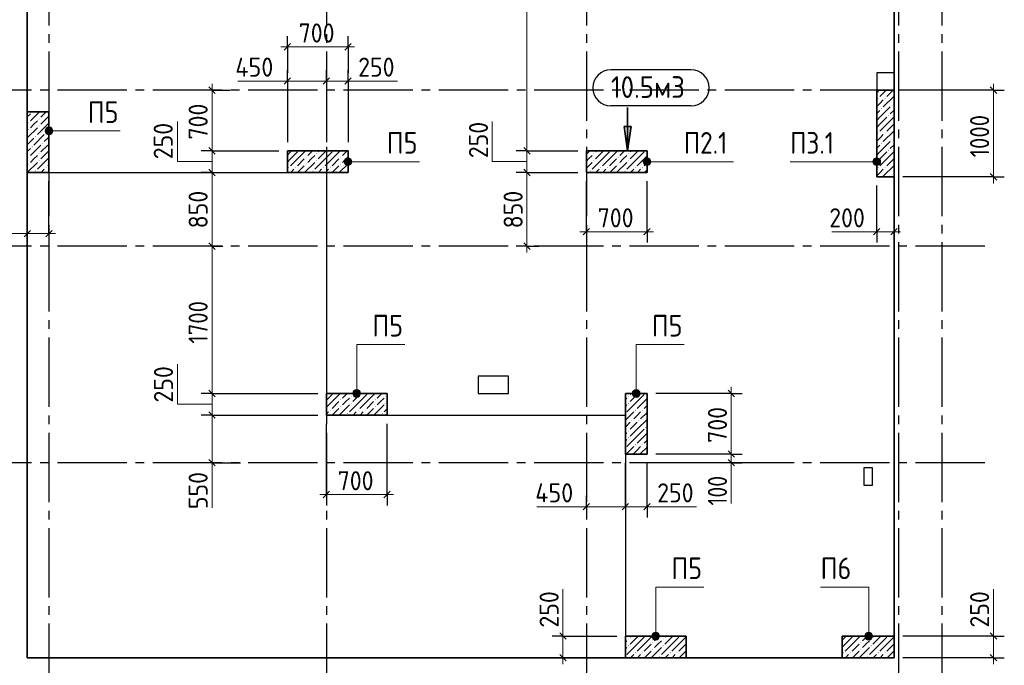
# Model space of a CAD drawing. Header units: millimetres. Extents: x 0 to 42000, y 0 to 29700.
# Tile 3 of 6: x 7912 to 19272, y 11575 to 19026. Entities that reach past the tile are written whole.
import ezdxf

# ---------------------------------------------------------------- set-up
doc = ezdxf.new("R2010")
doc.units = ezdxf.units.MM
doc.linetypes.add('______2', pattern=[270, 200, -70])
doc.linetypes.add('______5', pattern=[1100, 800, -100, 100, -100])
for name, color, linetype, lineweight in [('Standard', 7, 'Continuous', 25), ('ЖБ Перекрытие верхний уровень', 7, 'Continuous', 18), ('Общий01', 7, 'Continuous', 13), ('Оси', 7, '______5', 13), ('Размерная линия_ общее', 7, 'Continuous', 13)]:
    doc.layers.add(name, color=color, linetype=linetype, lineweight=lineweight)
doc.layers.add('ЖБ Пилон', color=7, linetype='______2', lineweight=13, true_color=0xa0a0a0)
doc.styles.add('ISOCPEUR', font='txt')

msp = doc.modelspace()

# ---------------------------------------------------------------- hatches: boundary and pattern name
at = {"layer": 'Standard', "linetype": 'Continuous', "lineweight": 35, "transparency": 33554687}
msp.add_hatch(color=7, dxfattribs=at).paths.add_polyline_path([(14926, 17792), (14926, 17512), (14966, 17792)])
at = {"layer": 'ЖБ Пилон', "linetype": 'Continuous', "lineweight": 18, "transparency": 33554687}
for points in [[(17811, 18119), (17816, 18124), (17821, 18119), (17816, 18114)], [(17891, 18119), (17896, 18124), (17901, 18119), (17896, 18114)], [(8051, 17959), (8054, 17962), (8058, 17962), (8061, 17959), (8056, 17954)], [(17851, 17999), (17856, 18004), (17861, 17999), (17856, 17994)], [(17971, 18039), (17976, 18044), (17981, 18039), (17976, 18034)], [(8011, 17839), (8016, 17844), (8021, 17839), (8016, 17834)], [(8131, 17879), (8136, 17884), (8141, 17879), (8136, 17874)], [(17931, 17919), (17936, 17924), (17941, 17919), (17936, 17914)], [(8011, 17759), (8016, 17764), (8021, 17759), (8016, 17754)], [(8131, 17799), (8136, 17804), (8141, 17799), (8136, 17794)], [(8211, 17719), (8216, 17724), (8221, 17719), (8216, 17714)], [(17811, 17719), (17816, 17724), (17821, 17719), (17816, 17714)], [(17891, 17719), (17896, 17724), (17901, 17719), (17896, 17714)], [(8091, 17679), (8096, 17684), (8101, 17679), (8096, 17674)], [(17971, 17639), (17976, 17644), (17981, 17639), (17976, 17634)], [(8051, 17559), (8056, 17564), (8061, 17559), (8056, 17554)], [(8171, 17599), (8176, 17604), (8181, 17599), (8176, 17594)], [(17851, 17599), (17856, 17604), (17861, 17599), (17856, 17594)], [(17931, 17519), (17936, 17524), (17941, 17519), (17936, 17514)], [(8011, 17439), (8016, 17444), (8021, 17439), (8016, 17434)], [(8131, 17479), (8136, 17484), (8141, 17479), (8136, 17474)], [(8131, 17399), (8136, 17404), (8141, 17399), (8136, 17394)], [(11211, 17439), (11216, 17444), (11221, 17439), (11216, 17434)], [(11331, 17479), (11336, 17484), (11341, 17479), (11336, 17474)], [(11331, 17399), (11336, 17404), (11341, 17399), (11336, 17394)], [(11611, 17439), (11616, 17444), (11621, 17439), (11616, 17434)], [(14531, 17479), (14536, 17484), (14541, 17479), (14536, 17474)], [(14531, 17399), (14536, 17404), (14541, 17399), (14536, 17394)], [(14811, 17439), (14816, 17444), (14821, 17439), (14816, 17434)], [(14931, 17479), (14936, 17484), (14941, 17479), (14936, 17474)], [(14931, 17399), (14936, 17404), (14941, 17399), (14936, 17394)], [(8011, 17359), (8016, 17364), (8021, 17359), (8016, 17354)], [(8091, 17279), (8096, 17284), (8101, 17279), (8096, 17274)], [(8211, 17319), (8216, 17324), (8221, 17319), (8216, 17314)], [(11011, 17319), (11016, 17324), (11021, 17319), (11016, 17314)], [(11091, 17319), (11096, 17324), (11101, 17319), (11096, 17314)], [(11211, 17359), (11216, 17364), (11221, 17359), (11216, 17354)], [(11291, 17279), (11296, 17284), (11301, 17279), (11296, 17274)], [(11411, 17319), (11416, 17324), (11421, 17319), (11416, 17314)], [(11491, 17319), (11496, 17324), (11501, 17319), (11496, 17314)], [(11611, 17359), (11616, 17364), (11621, 17359), (11616, 17354)], [(11691, 17279), (11696, 17284), (11700, 17281), (11700, 17278), (11696, 17274)], [(14491, 17279), (14496, 17284), (14501, 17279), (14496, 17274)], [(14611, 17319), (14616, 17324), (14621, 17319), (14616, 17314)], [(14691, 17319), (14696, 17324), (14701, 17319), (14696, 17314)], [(14811, 17359), (14816, 17364), (14821, 17359), (14816, 17354)], [(14891, 17279), (14896, 17284), (14901, 17279), (14896, 17274)], [(15011, 17319), (15016, 17324), (15021, 17319), (15016, 17314)], [(15091, 17319), (15096, 17324), (15101, 17319), (15096, 17314)], [(17811, 17319), (17816, 17324), (17821, 17319), (17816, 17314)], [(17891, 17319), (17896, 17324), (17901, 17319), (17896, 17314)], [(17971, 17239), (17976, 17244), (17981, 17239), (17976, 17234)], [(11731, 14679), (11736, 14684), (11741, 14679), (11736, 14674)], [(12131, 14679), (12136, 14684), (12141, 14679), (12136, 14674)], [(14931, 14679), (14936, 14684), (14941, 14679), (14936, 14674)], [(11611, 14639), (11616, 14644), (11621, 14639), (11616, 14634)], [(11611, 14559), (11616, 14564), (11621, 14559), (11616, 14554)], [(11731, 14599), (11736, 14604), (11741, 14599), (11736, 14594)], [(12011, 14639), (12016, 14644), (12021, 14639), (12016, 14634)], [(12011, 14559), (12016, 14564), (12021, 14559), (12016, 14554)], [(12131, 14599), (12136, 14604), (12141, 14599), (12136, 14594)], [(14931, 14599), (14936, 14604), (14941, 14599), (14936, 14594)], [(11491, 14519), (11496, 14524), (11501, 14519), (11496, 14514)], [(11691, 14479), (11696, 14484), (11701, 14479), (11696, 14474)], [(11811, 14519), (11816, 14524), (11821, 14519), (11816, 14514)], [(11891, 14519), (11896, 14524), (11901, 14519), (11896, 14514)], [(12091, 14479), (12096, 14484), (12101, 14479), (12096, 14474)], [(14900, 14481), (14901, 14479), (14900, 14478)], [(15011, 14519), (15016, 14524), (15021, 14519), (15016, 14514)], [(15091, 14519), (15096, 14524), (15101, 14519), (15096, 14514)], [(14971, 14399), (14976, 14404), (14981, 14399), (14976, 14394)], [(15051, 14399), (15056, 14404), (15061, 14399), (15056, 14394)], [(15131, 14319), (15136, 14324), (15141, 14319), (15136, 14314)], [(14931, 14279), (14936, 14284), (14941, 14279), (14936, 14274)], [(14931, 14199), (14936, 14204), (14941, 14199), (14936, 14194)], [(15011, 14119), (15016, 14124), (15021, 14119), (15016, 14114)], [(15091, 14119), (15096, 14124), (15101, 14119), (15096, 14114)], [(14900, 14081), (14901, 14079), (14900, 14078)], [(14931, 11879), (14936, 11884), (14941, 11879), (14936, 11874)], [(15211, 11839), (15216, 11844), (15221, 11839), (15216, 11834)], [(15331, 11879), (15336, 11884), (15341, 11879), (15336, 11874)], [(17611, 11839), (17616, 11844), (17621, 11839), (17616, 11834)], [(17731, 11879), (17736, 11884), (17741, 11879), (17736, 11874)], [(14931, 11799), (14936, 11804), (14941, 11799), (14936, 11794)], [(15011, 11719), (15016, 11724), (15021, 11719), (15016, 11714)], [(15091, 11719), (15096, 11724), (15101, 11719), (15096, 11714)], [(15211, 11759), (15216, 11764), (15221, 11759), (15216, 11754)], [(15331, 11799), (15336, 11804), (15341, 11799), (15336, 11794)], [(15411, 11719), (15416, 11724), (15421, 11719), (15416, 11714)], [(15491, 11719), (15496, 11724), (15501, 11719), (15496, 11714)], [(17411, 11719), (17416, 11724), (17421, 11719), (17416, 11714)], [(17491, 11719), (17496, 11724), (17501, 11719), (17496, 11714)], [(17611, 11759), (17616, 11764), (17621, 11759), (17616, 11754)], [(17731, 11799), (17736, 11804), (17741, 11799), (17736, 11794)], [(17811, 11719), (17816, 11724), (17821, 11719), (17816, 11714)], [(17891, 11719), (17896, 11724), (17901, 11719), (17896, 11714)], [(14900, 11681), (14901, 11679), (14900, 11678)], [(15291, 11679), (15296, 11684), (15301, 11679), (15296, 11674)], [(17691, 11679), (17696, 11684), (17701, 11679), (17696, 11674)]]:
    msp.add_hatch(color=7, dxfattribs=at).paths.add_polyline_path(points, flags=16)
at = {"layer": 'Общий01', "linetype": 'Continuous', "lineweight": 13, "transparency": 33554687}
for points in [[(8211, 17719), (8211, 17764), (8205, 17742)], [(8227, 17703), (8227, 17781), (8211, 17764)], [(8227, 17703), (8211, 17764), (8211, 17719)], [(8250, 17697), (8250, 17787), (8227, 17781)], [(8250, 17697), (8227, 17781), (8227, 17703)], [(8272, 17703), (8272, 17781), (8250, 17787)], [(8272, 17703), (8250, 17787), (8250, 17697)], [(8288, 17719), (8288, 17764), (8272, 17781)], [(8288, 17719), (8272, 17781), (8272, 17703)], [(8288, 17764), (8288, 17719), (8295, 17742)], [(11661, 17365), (11661, 17410), (11655, 17387)], [(11677, 17348), (11677, 17426), (11661, 17410)], [(11677, 17348), (11661, 17410), (11661, 17365)], [(11700, 17342), (11700, 17432), (11677, 17426)], [(11700, 17342), (11677, 17426), (11677, 17348)], [(11722, 17348), (11722, 17426), (11700, 17432)], [(11722, 17348), (11700, 17432), (11700, 17342)], [(11738, 17365), (11738, 17410), (11722, 17426)], [(11738, 17365), (11722, 17426), (11722, 17348)], [(11738, 17410), (11738, 17365), (11745, 17387)], [(15111, 17365), (15111, 17410), (15105, 17387)], [(15127, 17348), (15127, 17426), (15111, 17410)], [(15127, 17348), (15111, 17410), (15111, 17365)], [(15150, 17342), (15150, 17432), (15127, 17426)], [(15150, 17342), (15127, 17426), (15127, 17348)], [(15172, 17348), (15172, 17426), (15150, 17432)], [(15172, 17348), (15150, 17432), (15150, 17342)], [(15188, 17365), (15188, 17410), (15172, 17426)], [(15188, 17365), (15172, 17426), (15172, 17348)], [(15188, 17410), (15188, 17365), (15195, 17387)], [(17761, 17365), (17761, 17410), (17755, 17387)], [(17761, 17410), (17777, 17348), (17777, 17426)], [(17761, 17410), (17761, 17365), (17777, 17348)], [(17777, 17426), (17800, 17342), (17800, 17432)], [(17777, 17426), (17777, 17348), (17800, 17342)], [(17800, 17432), (17800, 17342), (17822, 17348)], [(17800, 17432), (17822, 17348), (17822, 17426)], [(17822, 17426), (17822, 17348), (17838, 17365)], [(17822, 17426), (17838, 17365), (17838, 17410)], [(17838, 17410), (17838, 17365), (17845, 17387)], [(11838, 14735), (11761, 14735), (11755, 14712)], [(11838, 14735), (11755, 14712), (11845, 14712)], [(11845, 14712), (11755, 14712), (11761, 14690)], [(11822, 14751), (11777, 14751), (11761, 14735)], [(11822, 14751), (11761, 14735), (11838, 14735)], [(11845, 14712), (11761, 14690), (11838, 14690)], [(11838, 14690), (11761, 14690), (11777, 14673)], [(11777, 14751), (11822, 14751), (11800, 14757)], [(11838, 14690), (11777, 14673), (11822, 14673)], [(11822, 14673), (11777, 14673), (11800, 14667)], [(15063, 14735), (14986, 14735), (14980, 14712)], [(15063, 14735), (14980, 14712), (15070, 14712)], [(15070, 14712), (14980, 14712), (14986, 14690)], [(15047, 14751), (15002, 14751), (14986, 14735)], [(15047, 14751), (14986, 14735), (15063, 14735)], [(15070, 14712), (14986, 14690), (15063, 14690)], [(15063, 14690), (14986, 14690), (15002, 14673)], [(15002, 14751), (15047, 14751), (15025, 14757)], [(15063, 14690), (15002, 14673), (15047, 14673)], [(15047, 14673), (15002, 14673), (15025, 14667)], [(15288, 11935), (15211, 11935), (15205, 11912)], [(15288, 11935), (15205, 11912), (15295, 11912)], [(15272, 11951), (15227, 11951), (15211, 11935)], [(15272, 11951), (15211, 11935), (15288, 11935)], [(15227, 11951), (15272, 11951), (15250, 11957)], [(17745, 11935), (17668, 11935), (17662, 11912)], [(17745, 11935), (17662, 11912), (17752, 11912)], [(17729, 11951), (17684, 11951), (17668, 11935)], [(17729, 11951), (17668, 11935), (17745, 11935)], [(17684, 11951), (17729, 11951), (17707, 11957)], [(15295, 11912), (15205, 11912), (15211, 11890)], [(15295, 11912), (15211, 11890), (15288, 11890)], [(15288, 11890), (15211, 11890), (15227, 11873)], [(15288, 11890), (15227, 11873), (15272, 11873)], [(15272, 11873), (15227, 11873), (15250, 11867)], [(17752, 11912), (17662, 11912), (17668, 11890)], [(17752, 11912), (17668, 11890), (17745, 11890)], [(17745, 11890), (17668, 11890), (17684, 11873)], [(17745, 11890), (17684, 11873), (17729, 11873)], [(17729, 11873), (17684, 11873), (17707, 11867)]]:
    msp.add_hatch(color=7, dxfattribs=at).paths.add_polyline_path(points)

# ---------------------------------------------------------------- linework, layer by layer
at = {"layer": 'Standard', "color": 7, "linetype": 'Continuous', "lineweight": 25, "transparency": 33554687}
for p, q in [((15658, 18448), (14733, 18448)), ((15658, 18032), (14733, 18032))]:
    msp.add_line(p, q, dxfattribs=at)
at = {"layer": 'Standard', "color": 7, "linetype": 'Continuous', "lineweight": 35, "transparency": 33554687}
for p, q in [((14926, 18013), (14926, 17512)), ((14966, 17792), (14886, 17792)), ((14886, 17792), (14926, 17512)), ((14926, 17792), (14926, 17812)), ((14926, 17512), (14966, 17792)), ((14926, 17512), (14926, 17512)), ((14926, 17512), (14926, 17512)), ((14926, 17512), (14926, 17512))]:
    msp.add_line(p, q, dxfattribs=at)
at = {"layer": 'Standard', "color": 7, "linetype": 'Continuous', "lineweight": 13, "transparency": 33554687}
msp.add_lwpolyline([(8000, 11662), (18000, 11662), (18000, 25662), (8000, 25662), (8000, 11662)], dxfattribs=at)
at = {"layer": 'Standard', "color": 7, "linetype": 'Continuous', "lineweight": 35, "transparency": 33554687}
msp.add_lwpolyline([(8000, 11662), (18000, 11662), (18000, 25662), (8000, 25662), (8000, 11662)], dxfattribs=at)
at = {"layer": 'Standard', "color": 7, "linetype": 'Continuous', "lineweight": 25, "transparency": 33554687}
for centre, start, end in [((14733, 18240), 90, 270), ((15658, 18240), 270, 90)]:
    msp.add_arc(centre, 208, start, end, dxfattribs=at)
at = {"layer": 'ЖБ Перекрытие верхний уровень', "color": 253, "linetype": 'Continuous', "lineweight": -3, "true_color": 0xa0a0a0, "transparency": 33554687}
for p, q in [((18000, 18412), (18000, 25662)), ((8000, 20262), (8000, 17262)), ((18000, 18412), (17800, 18412)), ((17800, 18412), (17800, 18212)), ((17800, 18212), (18000, 18212)), ((18000, 11662), (18000, 18212)), ((8000, 17262), (11450, 17262)), ((11450, 17262), (11450, 14462)), ((13550, 14912), (13200, 14912)), ((13200, 14912), (13200, 14712)), ((13550, 14712), (13550, 14912)), ((13200, 14712), (13550, 14712)), ((11450, 14462), (14900, 14462)), ((14900, 14462), (14900, 11662)), ((17750, 13852), (17650, 13852)), ((17650, 13852), (17650, 13652)), ((17750, 13652), (17750, 13852)), ((17650, 13652), (17750, 13652)), ((14900, 11662), (18000, 11662))]:
    msp.add_line(p, q, dxfattribs=at)
at = {"layer": 'ЖБ Пилон', "color": 7, "linetype": 'Continuous', "lineweight": 35, "transparency": 33554687}
for p, q in [((18000, 18212), (17800, 18212)), ((17800, 18212), (17800, 17212)), ((18000, 17212), (18000, 18212)), ((8250, 17962), (8000, 17962)), ((8000, 17962), (8000, 17262)), ((8250, 17262), (8250, 17962)), ((11000, 17512), (11000, 17262)), ((11700, 17512), (11000, 17512)), ((11700, 17262), (11700, 17512)), ((14450, 17512), (14450, 17262)), ((15150, 17512), (14450, 17512)), ((15150, 17262), (15150, 17512)), ((8000, 17262), (8250, 17262)), ((11000, 17262), (11700, 17262)), ((14450, 17262), (15150, 17262)), ((17800, 17212), (18000, 17212)), ((11450, 14712), (11450, 14462)), ((12150, 14712), (11450, 14712)), ((12150, 14462), (12150, 14712)), ((15150, 14712), (14900, 14712)), ((14900, 14712), (14900, 14012)), ((15150, 14012), (15150, 14712)), ((11450, 14462), (12150, 14462)), ((14900, 14012), (15150, 14012)), ((14900, 11912), (14900, 11662)), ((15600, 11912), (14900, 11912)), ((15600, 11662), (15600, 11912)), ((17400, 11912), (17400, 11662)), ((18000, 11912), (17400, 11912)), ((18000, 11662), (18000, 11912)), ((14900, 11662), (15600, 11662)), ((17400, 11662), (18000, 11662))]:
    msp.add_line(p, q, dxfattribs=at)
at = {"layer": 'ЖБ Пилон', "color": 251, "linetype": 'Continuous', "lineweight": 18, "true_color": 0x494949, "transparency": 33554687}
for p, q in [((17829, 18212), (17800, 18183)), ((17909, 18212), (17836, 18139)), ((17989, 18212), (17916, 18139)), ((17836, 18059), (17876, 18099)), ((17996, 18139), (17876, 18019)), ((18000, 18063), (17996, 18059)), ((8139, 17962), (8036, 17859)), ((8219, 17962), (8156, 17899)), ((17800, 18023), (17836, 18059)), ((17836, 17979), (17800, 17943)), ((17836, 17899), (17956, 18019)), ((18000, 17983), (17956, 17939)), ((8000, 17903), (8036, 17939)), ((8076, 17819), (8116, 17859)), ((8236, 17899), (8156, 17819)), ((8236, 17899), (8250, 17913)), ((17836, 17899), (17800, 17863)), ((17916, 17899), (17836, 17819)), ((17916, 17819), (18000, 17903)), ((8116, 17779), (8000, 17663)), ((8036, 17779), (8076, 17819)), ((8236, 17819), (8116, 17699)), ((8250, 17833), (8236, 17819)), ((8250, 17753), (8236, 17739)), ((17836, 17819), (17800, 17783)), ((17916, 17819), (17836, 17739)), ((17996, 17739), (17876, 17619)), ((17996, 17819), (17916, 17739)), ((8076, 17659), (8000, 17583)), ((8196, 17699), (8076, 17579)), ((8196, 17619), (8236, 17659)), ((8236, 17659), (8250, 17673)), ((17800, 17623), (17836, 17659)), ((17836, 17659), (17876, 17699)), ((17836, 17499), (17956, 17619)), ((18000, 17663), (17996, 17659)), ((8000, 17503), (8036, 17539)), ((8156, 17579), (8036, 17459)), ((8236, 17579), (8156, 17499)), ((8236, 17499), (8156, 17419)), ((8236, 17499), (8250, 17513)), ((11036, 17499), (11000, 17463)), ((11036, 17499), (11049, 17512)), ((11116, 17499), (11036, 17419)), ((11116, 17419), (11209, 17512)), ((11289, 17512), (11236, 17459)), ((11369, 17512), (11356, 17499)), ((11436, 17499), (11356, 17419)), ((11436, 17499), (11449, 17512)), ((11516, 17499), (11436, 17419)), ((11516, 17419), (11609, 17512)), ((11689, 17512), (11636, 17459)), ((14489, 17512), (14450, 17473)), ((14569, 17512), (14556, 17499)), ((14636, 17499), (14556, 17419)), ((14636, 17499), (14649, 17512)), ((14716, 17499), (14636, 17419)), ((14716, 17419), (14809, 17512)), ((14889, 17512), (14836, 17459)), ((14969, 17512), (14956, 17499)), ((15036, 17499), (14956, 17419)), ((15036, 17499), (15049, 17512)), ((15116, 17499), (15036, 17419)), ((17836, 17579), (17800, 17543)), ((17836, 17499), (17800, 17463)), ((17916, 17499), (17836, 17419)), ((17916, 17419), (18000, 17503)), ((18000, 17583), (17956, 17539)), ((8036, 17379), (8076, 17419)), ((8076, 17419), (8116, 17459)), ((8236, 17419), (8116, 17299)), ((8250, 17433), (8236, 17419)), ((11036, 17419), (11000, 17383)), ((11116, 17419), (11036, 17339)), ((11196, 17419), (11116, 17339)), ((11236, 17379), (11276, 17419)), ((11276, 17419), (11316, 17459)), ((11436, 17419), (11316, 17299)), ((11516, 17419), (11436, 17339)), ((11596, 17419), (11516, 17339)), ((11636, 17379), (11676, 17419)), ((11676, 17419), (11700, 17443)), ((14450, 17393), (14476, 17419)), ((14476, 17419), (14516, 17459)), ((14636, 17419), (14516, 17299)), ((14716, 17419), (14636, 17339)), ((14796, 17419), (14716, 17339)), ((14836, 17379), (14876, 17419)), ((14876, 17419), (14916, 17459)), ((15036, 17419), (14916, 17299)), ((15116, 17419), (15036, 17339)), ((15116, 17419), (15150, 17453)), ((17836, 17419), (17800, 17383)), ((17916, 17419), (17836, 17339)), ((17996, 17419), (17916, 17339)), ((8116, 17379), (8000, 17263)), ((8196, 17299), (8159, 17262)), ((8250, 17353), (8236, 17339)), ((8239, 17262), (8250, 17273)), ((11039, 17262), (11076, 17299)), ((11196, 17339), (11119, 17262)), ((11316, 17379), (11199, 17262)), ((11396, 17299), (11359, 17262)), ((11439, 17262), (11476, 17299)), ((11596, 17339), (11519, 17262)), ((11700, 17363), (11599, 17262)), ((14516, 17379), (14450, 17313)), ((14596, 17299), (14559, 17262)), ((14639, 17262), (14676, 17299)), ((14796, 17339), (14719, 17262)), ((14916, 17379), (14799, 17262)), ((14996, 17299), (14959, 17262)), ((15039, 17262), (15076, 17299)), ((15150, 17373), (15116, 17339)), ((15150, 17293), (15119, 17262)), ((17836, 17259), (17876, 17299)), ((17996, 17339), (17876, 17219)), ((17800, 17223), (17836, 17259)), ((17949, 17212), (17956, 17219)), ((18000, 17263), (17996, 17259)), ((11516, 14699), (11450, 14633)), ((11516, 14619), (11609, 14712)), ((11689, 14712), (11636, 14659)), ((11676, 14619), (11716, 14659)), ((11769, 14712), (11756, 14699)), ((11836, 14699), (11756, 14619)), ((11836, 14699), (11849, 14712)), ((11916, 14699), (11836, 14619)), ((11916, 14619), (12009, 14712)), ((12089, 14712), (12036, 14659)), ((12076, 14619), (12116, 14659)), ((14900, 14643), (14916, 14659)), ((14969, 14712), (14956, 14699)), ((15036, 14699), (14956, 14619)), ((15036, 14699), (15049, 14712)), ((15116, 14699), (15036, 14619)), ((11516, 14619), (11450, 14553)), ((11596, 14619), (11516, 14539)), ((11716, 14579), (11599, 14462)), ((11636, 14579), (11676, 14619)), ((11836, 14619), (11716, 14499)), ((11916, 14619), (11836, 14539)), ((11996, 14619), (11916, 14539)), ((12116, 14579), (11999, 14462)), ((12036, 14579), (12076, 14619)), ((14916, 14579), (14900, 14563)), ((15036, 14619), (14916, 14499)), ((15116, 14619), (15036, 14539)), ((15116, 14619), (15150, 14653)), ((15150, 14573), (15116, 14539)), ((11450, 14473), (11476, 14499)), ((11596, 14539), (11519, 14462)), ((11796, 14499), (11759, 14462)), ((11839, 14462), (11876, 14499)), ((11996, 14539), (11919, 14462)), ((12150, 14533), (12116, 14499)), ((14996, 14499), (14900, 14403)), ((14996, 14419), (15036, 14459)), ((15036, 14459), (15076, 14499)), ((15150, 14493), (15076, 14419)), ((14956, 14379), (14900, 14323)), ((15036, 14379), (14956, 14299)), ((15036, 14299), (15150, 14413)), ((14900, 14243), (14916, 14259)), ((15036, 14219), (14916, 14099)), ((15036, 14299), (14956, 14219)), ((15116, 14299), (15036, 14219)), ((15116, 14219), (15036, 14139)), ((15116, 14219), (15150, 14253)), ((14916, 14179), (14900, 14163)), ((14996, 14099), (14909, 14012)), ((15036, 14059), (15076, 14099)), ((15150, 14093), (15076, 14019)), ((15150, 14173), (15116, 14139)), ((14996, 14019), (15036, 14059)), ((15149, 14012), (15150, 14013)), ((14900, 11843), (14916, 11859)), ((15036, 11819), (14916, 11699)), ((14969, 11912), (14956, 11899)), ((15036, 11899), (14956, 11819)), ((15036, 11899), (15049, 11912)), ((15116, 11899), (15036, 11819)), ((15116, 11819), (15036, 11739)), ((15116, 11819), (15209, 11912)), ((15196, 11819), (15116, 11739)), ((15289, 11912), (15236, 11859)), ((15236, 11779), (15276, 11819)), ((15276, 11819), (15316, 11859)), ((15436, 11819), (15316, 11699)), ((15369, 11912), (15356, 11899)), ((15436, 11899), (15356, 11819)), ((15436, 11899), (15449, 11912)), ((15516, 11899), (15436, 11819)), ((15516, 11819), (15436, 11739)), ((15516, 11819), (15600, 11903)), ((15596, 11819), (15516, 11739)), ((17436, 11899), (17400, 11863)), ((17436, 11819), (17400, 11783)), ((17436, 11899), (17449, 11912)), ((17516, 11899), (17436, 11819)), ((17516, 11819), (17436, 11739)), ((17516, 11819), (17609, 11912)), ((17596, 11819), (17516, 11739)), ((17689, 11912), (17636, 11859)), ((17636, 11779), (17676, 11819)), ((17676, 11819), (17716, 11859)), ((17836, 11819), (17716, 11699)), ((17769, 11912), (17756, 11899)), ((17836, 11899), (17756, 11819)), ((17836, 11899), (17849, 11912)), ((17916, 11899), (17836, 11819)), ((17916, 11819), (17836, 11739)), ((17916, 11819), (18000, 11903)), ((17996, 11819), (17916, 11739)), ((14916, 11779), (14900, 11763)), ((15196, 11739), (15119, 11662)), ((15316, 11779), (15199, 11662)), ((15596, 11739), (15519, 11662)), ((17596, 11739), (17519, 11662)), ((17716, 11779), (17599, 11662)), ((17996, 11739), (17919, 11662)), ((14996, 11699), (14959, 11662)), ((15039, 11662), (15076, 11699)), ((15396, 11699), (15359, 11662)), ((15439, 11662), (15476, 11699)), ((15600, 11663), (15599, 11662)), ((17439, 11662), (17476, 11699)), ((17796, 11699), (17759, 11662)), ((17839, 11662), (17876, 11699)), ((18000, 11663), (17999, 11662))]:
    msp.add_line(p, q, dxfattribs=at)
at = {"layer": 'Общий01', "color": 7, "linetype": 'Continuous', "lineweight": 13, "transparency": 33554687}
for p, q in [((11000, 18318), (10430, 18318)), ((12270, 18318), (11700, 18318)), ((8205, 17742), (8205, 17742)), ((8250, 17787), (8250, 17787)), ((8295, 17742), (8295, 17742)), ((8250, 17697), (8250, 17697)), ((11655, 17387), (11655, 17387)), ((11700, 17432), (11700, 17432)), ((11745, 17387), (11745, 17387)), ((15105, 17387), (15105, 17387)), ((15150, 17432), (15150, 17432)), ((15195, 17387), (15195, 17387)), ((17755, 17387), (17755, 17387)), ((17800, 17432), (17800, 17432)), ((17845, 17387), (17845, 17387)), ((11700, 17342), (11700, 17342)), ((15150, 17342), (15150, 17342)), ((17800, 17342), (17800, 17342)), ((8000, 16557), (7480, 16557)), ((17800, 16579), (17280, 16579)), ((11755, 14712), (11755, 14712)), ((11800, 14757), (11800, 14757)), ((11800, 14667), (11800, 14667)), ((11845, 14712), (11845, 14712)), ((14980, 14712), (14980, 14712)), ((15025, 14757), (15025, 14757)), ((15025, 14667), (15025, 14667)), ((15070, 14712), (15070, 14712)), ((10131, 13912), (10131, 13392)), ((16122, 13912), (16122, 13442)), ((14450, 13405), (13880, 13405)), ((15720, 13405), (15150, 13405)), ((14180, 11912), (14180, 12452)), ((19147, 11912), (19147, 12452)), ((15250, 11957), (15250, 11957)), ((17707, 11957), (17707, 11957)), ((15205, 11912), (15205, 11912)), ((15250, 11867), (15250, 11867)), ((15295, 11912), (15295, 11912)), ((17662, 11912), (17662, 11912)), ((17707, 11867), (17707, 11867)), ((17752, 11912), (17752, 11912))]:
    msp.add_line(p, q, dxfattribs=at)
for points in [[(10131, 17390), (9731, 17390), (9731, 17850)], [(13765, 17390), (13365, 17390), (13365, 17850)], [(9073, 17742), (8730, 17742), (8250, 17742)], [(12523, 17387), (12180, 17387), (11700, 17387)], [(16149, 17387), (15630, 17387), (15150, 17387)], [(16800, 17387), (17320, 17387), (17800, 17387)], [(12355, 15277), (11800, 15277), (11800, 14712)], [(15580, 15277), (15025, 15277), (15025, 14712)], [(10131, 14590), (9731, 14590), (9731, 15050)], [(15805, 12477), (15250, 12477), (15250, 11912)], [(17152, 12477), (17707, 12477), (17707, 11912)]]:
    msp.add_lwpolyline(points, dxfattribs=at)
for centre in [(8250, 17742), (11700, 17387), (15150, 17387), (17800, 17387), (11800, 14712), (15025, 14712), (15250, 11912), (17707, 11912)]:
    msp.add_circle(centre, 45, dxfattribs=at)
at = {"layer": 'Оси', "color": 8, "linetype": '______5', "lineweight": -3, "transparency": 33554687}
for p, q in [((8250, 26359), (8250, 10276)), ((11450, 26359), (11450, 10276)), ((14450, 26359), (14450, 10276)), ((18050, 26359), (18050, 10276)), ((18550, 26359), (18550, 10276)), ((19047, 18212), (6314, 18212)), ((19047, 16412), (6314, 16412)), ((19047, 13912), (6314, 13912))]:
    msp.add_line(p, q, dxfattribs=at)
at = {"layer": 'Размерная линия_ общее', "color": 7, "linetype": 'Continuous', "lineweight": 13, "transparency": 33554687}
for p, q in [((13765, 21462), (13765, 17512)), ((11000, 18712), (10925, 18712)), ((11000, 18712), (11700, 18712)), ((11700, 18712), (11775, 18712)), ((11000, 18318), (10925, 18318)), ((11450, 18318), (11000, 18318)), ((11700, 18318), (11450, 18318)), ((11700, 18318), (11775, 18318)), ((10131, 18212), (10131, 18287)), ((19147, 18212), (19147, 18287)), ((10131, 17512), (10131, 17262)), ((13765, 17512), (13765, 17262)), ((10131, 17262), (10131, 16412)), ((13765, 17262), (13765, 16412)), ((19147, 17212), (19147, 17137)), ((8000, 16557), (7925, 16557)), ((8250, 16557), (8000, 16557)), ((8250, 16557), (8325, 16557)), ((14450, 16579), (14375, 16579)), ((14450, 16579), (15150, 16579)), ((15150, 16579), (15225, 16579)), ((17800, 16579), (17725, 16579)), ((18000, 16579), (17800, 16579)), ((18000, 16579), (18075, 16579)), ((10131, 16412), (10131, 14712)), ((13765, 16412), (13765, 16337)), ((16122, 14712), (16122, 14787)), ((10131, 14712), (10131, 14462)), ((16122, 14012), (16122, 14712)), ((10131, 14462), (10131, 13912)), ((16122, 13912), (16122, 14012)), ((10131, 13912), (10131, 13837)), ((16122, 13912), (16122, 13837)), ((11450, 13545), (11375, 13545)), ((11450, 13545), (12150, 13545)), ((12150, 13545), (12225, 13545)), ((14450, 13405), (14375, 13405)), ((14450, 13405), (14900, 13405)), ((14900, 13405), (15150, 13405)), ((15150, 13405), (15225, 13405)), ((14180, 11912), (14180, 11987)), ((19147, 11912), (19147, 11987)), ((14180, 11662), (14180, 11912)), ((19147, 11662), (19147, 11912)), ((14180, 11662), (14180, 11587)), ((19147, 11662), (19147, 11587))]:
    msp.add_line(p, q, dxfattribs=at)
at = {"layer": 'Размерная линия_ общее', "color": 7, "linetype": 'Continuous', "lineweight": 25, "transparency": 33554687}
for p, q in [((10962, 18675), (11037, 18750)), ((11662, 18675), (11737, 18750)), ((11037, 18355), (10962, 18280)), ((11487, 18355), (11412, 18280)), ((11737, 18355), (11662, 18280)), ((10093, 18250), (10168, 18175)), ((19109, 18250), (19184, 18175)), ((10093, 17550), (10168, 17475)), ((13728, 17550), (13803, 17475)), ((10093, 17300), (10168, 17225)), ((13728, 17300), (13803, 17225)), ((19109, 17250), (19184, 17175)), ((8037, 16594), (7962, 16519)), ((8287, 16594), (8212, 16519)), ((14412, 16542), (14487, 16617)), ((15112, 16542), (15187, 16617)), ((17837, 16617), (17762, 16542)), ((18037, 16617), (17962, 16542)), ((10093, 16450), (10168, 16375)), ((13728, 16450), (13803, 16375)), ((10093, 14750), (10168, 14675)), ((16160, 14675), (16085, 14750)), ((10093, 14500), (10168, 14425)), ((16160, 13975), (16085, 14050)), ((10093, 13950), (10168, 13875)), ((16160, 13875), (16085, 13950)), ((11412, 13508), (11487, 13583)), ((12112, 13508), (12187, 13583)), ((14412, 13368), (14487, 13443)), ((14862, 13368), (14937, 13443)), ((15112, 13368), (15187, 13443)), ((14217, 11875), (14142, 11950)), ((19184, 11875), (19109, 11950)), ((14217, 11625), (14142, 11700)), ((19184, 11625), (19109, 11700))]:
    msp.add_line(p, q, dxfattribs=at)
at = {"layer": 'Размерная линия_ общее', "color": 253, "linetype": 'Continuous', "lineweight": -3, "true_color": 0xa0a0a0, "transparency": 33554687}
for p, q in [((11000, 18712), (11000, 18837)), ((11700, 18712), (11700, 18837)), ((11000, 18712), (11000, 18587)), ((11000, 18712), (11000, 18412)), ((11700, 18712), (11700, 18587)), ((11700, 18712), (11700, 18412)), ((11000, 18318), (11000, 18443)), ((11450, 18318), (11450, 18443)), ((11700, 18318), (11700, 18443)), ((11000, 18318), (11000, 18193)), ((11000, 18318), (11000, 17612)), ((11450, 18318), (11450, 18193)), ((11450, 18318), (11450, 17612)), ((11700, 18318), (11700, 18193)), ((11700, 18318), (11700, 17612)), ((10131, 18212), (10006, 18212)), ((10131, 18212), (10256, 18212)), ((10131, 18212), (10340, 18212)), ((19147, 18212), (18100, 18212)), ((19147, 18212), (19022, 18212)), ((19147, 18212), (19272, 18212)), ((10131, 17512), (10006, 17512)), ((10131, 17512), (10256, 17512)), ((10131, 17512), (10900, 17512)), ((13765, 17512), (13640, 17512)), ((13765, 17512), (13890, 17512)), ((13765, 17512), (14350, 17512)), ((8250, 16557), (8250, 17162)), ((10131, 17262), (10006, 17262)), ((10131, 17262), (10256, 17262)), ((10131, 17262), (10900, 17262)), ((13765, 17262), (13640, 17262)), ((13765, 17262), (13890, 17262)), ((13765, 17262), (14350, 17262)), ((14450, 16579), (14450, 17162)), ((15150, 16579), (15150, 17162)), ((19147, 17212), (18100, 17212)), ((19147, 17212), (19022, 17212)), ((19147, 17212), (19272, 17212)), ((17800, 16579), (17800, 17112)), ((18000, 16579), (18000, 17112)), ((14450, 16579), (14450, 16704)), ((15150, 16579), (15150, 16704)), ((17800, 16579), (17800, 16704)), ((18000, 16579), (18000, 16704)), ((8000, 16557), (8000, 16682)), ((8250, 16557), (8250, 16682)), ((8000, 16557), (8000, 16432)), ((8250, 16557), (8250, 16432)), ((14450, 16579), (14450, 16454)), ((15150, 16579), (15150, 16454)), ((17800, 16579), (17800, 16454)), ((18000, 16579), (18000, 16454)), ((10131, 16412), (10006, 16412)), ((10131, 16412), (10256, 16412)), ((10131, 16412), (10131, 16412)), ((13765, 16412), (13640, 16412)), ((13765, 16412), (13890, 16412)), ((13765, 16412), (13900, 16412)), ((10131, 14712), (10006, 14712)), ((10131, 14712), (10256, 14712)), ((10131, 14712), (11350, 14712)), ((16122, 14712), (15250, 14712)), ((16122, 14712), (15997, 14712)), ((16122, 14712), (16247, 14712)), ((10131, 14462), (10006, 14462)), ((10131, 14462), (10256, 14462)), ((10131, 14462), (11350, 14462)), ((11450, 13545), (11450, 14362)), ((12150, 13545), (12150, 14362)), ((16122, 14012), (15997, 14012)), ((16122, 14012), (16247, 14012)), ((10131, 13912), (10006, 13912)), ((10131, 13912), (10256, 13912)), ((10131, 13912), (10460, 13912)), ((16122, 13912), (15997, 13912)), ((16122, 13912), (16247, 13912)), ((11450, 13545), (11450, 13670)), ((12150, 13545), (12150, 13670)), ((11450, 13545), (11450, 13420)), ((12150, 13545), (12150, 13420)), ((14450, 13405), (14450, 13530)), ((14900, 13405), (14900, 13530)), ((15150, 13405), (15150, 13530)), ((14450, 13405), (14450, 13280)), ((14450, 13405), (14450, 13405)), ((14900, 13405), (14900, 13280)), ((15150, 13405), (15150, 13280)), ((14180, 11912), (14055, 11912)), ((14180, 11912), (14305, 11912)), ((14180, 11912), (14800, 11912)), ((19147, 11912), (18100, 11912)), ((19147, 11912), (19022, 11912)), ((19147, 11912), (19272, 11912)), ((14180, 11662), (14055, 11662)), ((14180, 11662), (14305, 11662)), ((14180, 11662), (14800, 11662)), ((19147, 11662), (18100, 11662)), ((19147, 11662), (19022, 11662)), ((19147, 11662), (19272, 11662))]:
    msp.add_line(p, q, dxfattribs=at)
at = {"layer": 'Размерная линия_ общее', "color": 7, "linetype": 'Continuous', "lineweight": 13, "transparency": 33554687}
for points in [[(10131, 18212), (10131, 17567), (10131, 17567), (10131, 17512)], [(19147, 18212), (19147, 17446), (19147, 17446), (19147, 17212)]]:
    msp.add_lwpolyline(points, dxfattribs=at)
at = {"layer": 'Размерная линия_ общее', "color": 253, "linetype": 'Continuous', "lineweight": -3, "true_color": 0xa0a0a0, "transparency": 33554687}
for points in [[(8000, 16557), (8000, 17044), (8000, 17044), (8000, 17162)], [(16122, 14012), (16105, 14012), (16105, 14012), (15250, 14012)], [(14900, 13405), (14900, 13422), (14900, 13422), (14900, 13912)], [(16122, 13912), (16105, 13912), (16105, 13912), (15000, 13912)], [(15150, 13405), (15150, 13422), (15150, 13422), (15150, 13912)]]:
    msp.add_lwpolyline(points, dxfattribs=at)

# ---------------------------------------------------------------- texts
at = {"layer": 'Standard', "color": 7, "linetype": 'Continuous', "lineweight": 25, "transparency": 33554687, "insert": (14733, 18123), "char_height": 250, "width": 1037.13, "attachment_point": 7, "style": 'ISOCPEUR'}
msp.add_mtext('\\W0.90;10.5м3', dxfattribs=at)
at = {"layer": 'Общий01', "color": 7, "linetype": 'Continuous', "lineweight": 25, "transparency": 33554687, "char_height": 250, "attachment_point": 7, "style": 'ISOCPEUR'}
for s, insert, width in [('\\W0.88;П5', (8698, 17833), 484.99), ('\\W0.88;П5', (12148, 17479), 484.99), ('\\W0.85;П2.1', (15574, 17479), 681.09), ('\\W0.85;П3.1', (16800, 17479), 681.08), ('\\W0.88;П5', (11980, 15369), 484.99), ('\\W0.88;П5', (15205, 15369), 484.99), ('\\W0.88;П5', (15430, 12569), 485), ('\\W0.88;П6', (17152, 12569), 484.99)]:
    msp.add_mtext(s, dxfattribs=dict(at, insert=insert, width=width))
at = {"layer": 'Размерная линия_ общее', "color": 7, "linetype": 'Continuous', "lineweight": 25, "transparency": 33554687, "char_height": 220, "attachment_point": 7, "style": 'ISOCPEUR'}
for s, insert, width in [('\\W0.91;700', (11130, 18762), 561.98), ('\\W0.92;450', (10400, 18368), 584.44), ('\\W0.91;250', (11817, 18368), 562), ('\\W0.91;700', (14580, 16629), 562), ('\\W0.91;200', (17252, 16629), 561.98), ('\\W0.91;700', (11580, 13595), 562), ('\\W0.92;450', (13860, 13455), 584.44), ('\\W0.91;250', (15267, 13455), 561.98)]:
    msp.add_mtext(s, dxfattribs=dict(at, insert=insert, width=width))
at = {"layer": 'Размерная линия_ общее', "color": 7, "linetype": 'Continuous', "lineweight": 25, "transparency": 33554687, "char_height": 220, "attachment_point": 7, "rotation": 90, "style": 'ISOCPEUR'}
for s, insert, width in [('\\W0.91;700', (10081, 17642), 561.98), ('\\W0.87;1000', (19097, 17437), 666.91), ('\\W0.91;250', (9678, 17415), 561.99), ('\\W0.91;250', (13315, 17427), 561.99), ('\\W0.91;850', (10081, 16617), 562), ('\\W0.91;850', (13715, 16617), 562), ('\\W0.87;1700', (10081, 15287), 666.9), ('\\W0.91;250', (9681, 14607), 561.98), ('\\W0.91;700', (16072, 14142), 561.98), ('\\W0.91;550', (10081, 13377), 561.98), ('\\W0.83;100', (16072, 13419), 508.57), ('\\W0.91;250', (14130, 12010), 561.99), ('\\W0.91;250', (19097, 12010), 561.99)]:
    msp.add_mtext(s, dxfattribs=dict(at, insert=insert, width=width))

doc.saveas('drawing.dxf')
